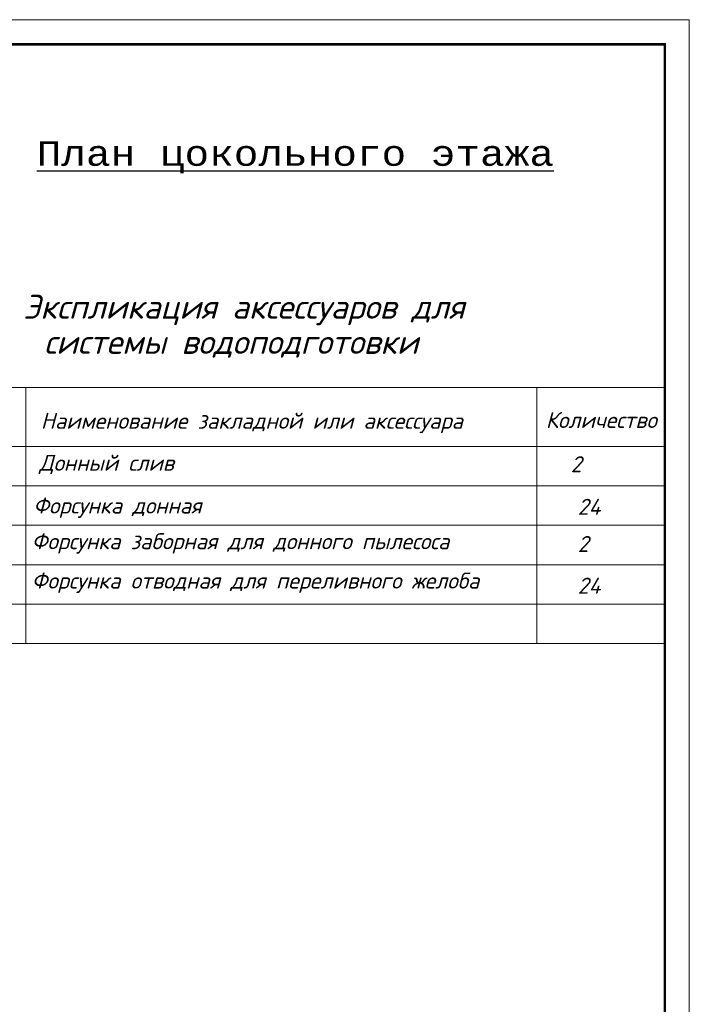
# Model space of a CAD drawing. Extents: x 4114239 to 5838486, y 780458 to 1383318.
# Tile 148 of 231: x 4354578 to 4368200, y 1233163 to 1253180. Entities that reach past the tile are written whole.
import ezdxf

# ---------------------------------------------------------------- set-up
doc = ezdxf.new("R2010")
doc.units = 0
doc.header["$MEASUREMENT"] = 0
for name, color, linetype, lineweight in [('А-Экспликация', 7, 'Continuous', 25), ('линия40', 7, 'Continuous', 5), ('Основные', 160, 'Continuous', 40), ('Экспликация', 168, 'Continuous', 0)]:
    doc.layers.add(name, color=color, linetype=linetype, lineweight=lineweight)
doc.layers.add('рамка', color=206, linetype='Continuous')
doc.styles.add('ГОСТ 250', font='isocpeui.ttf', dxfattribs={"height": 300})

msp = doc.modelspace()

# ---------------------------------------------------------------- linework, layer by layer
at = {"layer": 'линия40', "ltscale": 3}
for p, q in [((4308800.18114939, 1253179.742460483), (4368200.18114939, 1253179.742460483)), ((4368200.18114939, 1253179.742460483), (4368200.18114939, 1211179.742460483)), ((4310800.18114939, 1252679.742460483), (4367650.18114939, 1252679.742460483)), ((4310850.18114939, 1252679.742460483), (4367700.18114939, 1252679.742460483)), ((4367700.18114939, 1252679.742460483), (4367700.18114939, 1211679.742460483))]:
    msp.add_line(p, q, dxfattribs=at)
at = {"layer": 'линия40', "ltscale": 3, "const_width": 50}
msp.add_lwpolyline([(4367700.18114939, 1211679.742460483), (4310800.18114939, 1211679.742460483), (4310800.18114939, 1252679.742460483), (4367700.18114939, 1252679.742460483)], close=True, dxfattribs=at)
at = {"layer": 'рамка'}
msp.add_line((4310750.181149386, 1252679.742460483), (4367600.181149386, 1252679.742460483), dxfattribs=at)
at = {"layer": 'Экспликация', "color": 0, "linetype": 'Continuous'}
for p, q in [((4353400.18114939, 1245700.587826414), (4367700.18114939, 1245700.587826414)), ((4354700.18114939, 1245700.587826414), (4354700.18114939, 1240500.587826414)), ((4365100.18114939, 1245700.587826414), (4365100.181149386, 1240500.587826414)), ((4353400.18114939, 1244500.587826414), (4367700.18114939, 1244500.587826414)), ((4353400.18114939, 1243700.587826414), (4367700.18114939, 1243700.587826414)), ((4353400.18114939, 1242900.587826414), (4367700.18114939, 1242900.587826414)), ((4353400.18114939, 1242100.587826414), (4367700.18114939, 1242100.587826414)), ((4353400.18114939, 1241300.587826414), (4367700.18114939, 1241300.587826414)), ((4353400.18114939, 1240500.587826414), (4367700.18114939, 1240500.587826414))]:
    msp.add_line(p, q, dxfattribs=at)

# ---------------------------------------------------------------- texts
at = {"layer": 'А-Экспликация', "color": 7, "ltscale": 3, "insert": (4349909.506959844, 1250709.229839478, 218551.34035209), "char_height": 500, "width": 20553.09815622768, "attachment_point": 1}
msp.add_mtext('\\pxsm1.5,qc;{\\fCourier New|b0|i0|c204|p49;\\LПлан цокольного этажа }', dxfattribs=at)
at = {"layer": 'Основные', "color": 0, "lineweight": 25, "style": 'ГОСТ 250'}
for s, p in [('Экспликация аксессуаров для    ', (4354648.509979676, 1247100.880193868)), ('системы водоподготовки', (4355075.764895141, 1246385.696457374))]:
    msp.add_text(s, height=487.5, dxfattribs=at).set_placement(p)
at = {"layer": 'Основные', "color": 0, "style": 'ГОСТ 250'}
for s, p in [('Донный слив  ', (4354975.088798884, 1244008.499004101)), ('Форсунка донная  ', (4354854.084058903, 1243140.375573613)), ('Форсунка заборная для донного пылесоса  ', (4354821.928855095, 1242414.256736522)), ('Форсунка отводная для переливного желоба', (4354821.928855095, 1241614.256736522))]:
    msp.add_text(s, height=325, dxfattribs=at).set_placement(p)
at = {"layer": 'Основные', "color": 0, "char_height": 325, "attachment_point": 5, "style": 'ГОСТ 250'}
for s, insert in [('Количество ', (4366408.160365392, 1245040.871321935)), ('Наименование закладной или аксессуара', (4359300.748528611, 1244981.692447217))]:
    msp.add_mtext(s, dxfattribs=dict(at, insert=insert))
at = {"layer": 'Основные', "color": 0, "char_height": 325, "width": 20800, "attachment_point": 4, "style": 'ГОСТ 250'}
for s, insert in [('2', (4365787.112932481, 1244142.093619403)), ('24', (4365930.102180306, 1243277.433501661)), ('2', (4365930.102180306, 1242521.547542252)), ('24', (4365930.102180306, 1241673.614241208))]:
    msp.add_mtext(s, dxfattribs=dict(at, insert=insert))

doc.saveas('drawing.dxf')
